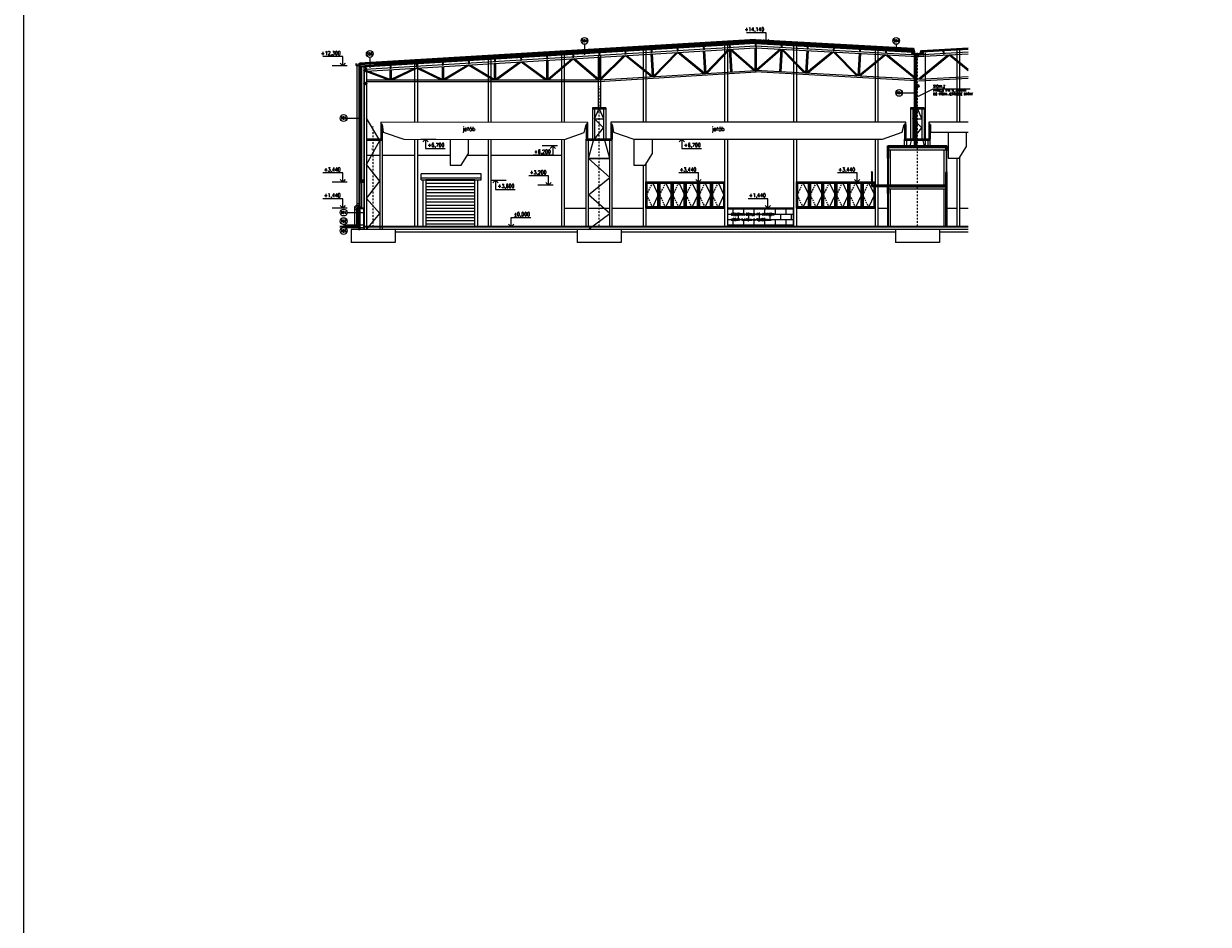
# Model space of a CAD drawing. Header units: millimetres. Extents: x -485339 to 350584, y -2181201 to -313328.
# Tile 8 of 115: x -480994 to -390358, y -1050030 to -981109. Entities that reach past the tile are written whole.
import ezdxf
from ezdxf import colors
from ezdxf.entities.mleader import LeaderData, LeaderLine
from ezdxf.enums import TextEntityAlignment as Align
from ezdxf.math import Vec2, Vec3

# ---------------------------------------------------------------- set-up
doc = ezdxf.new("R2010")
doc.units = ezdxf.units.MM
doc.header["$LTSCALE"] = 10
doc.linetypes.add('DASHDOT', pattern=[25.4, 12.7, -6.35, 0, -6.35])
doc.linetypes.add('ČÁRKOVANÁ', pattern=[19.05, 12.7, -6.35])
doc.layers.get('Defpoints').update_dxf_attribs({"color": 201})
for name, color, linetype, lineweight in [('N_dveře', 10, 'Continuous', 18), ('N_okna', 10, 'Continuous', 18), ('N_okna_konst_prof', 10, 'Continuous', 18), ('N_popis', 10, 'Continuous', 18), ('N_čáry_obrys', 10, 'Continuous', 35), ('N_čáry_obv.plášt', 212, 'Continuous', 18), ('N_čáry_obv.plášt_obrys', 212, 'Continuous', 35), ('N_čáry_plné', 10, 'Continuous', 18), ('N_čáry_pod', 10, 'ČÁRKOVANÁ', 18), ('N_šrary', 10, 'Continuous', 18), ('St__otvory_dveře', 40, 'Continuous', 18), ('St_kóty_výškové', 132, 'Continuous', 18), ('St_otvory_okna', 40, 'Continuous', 18), ('St_sloupy_opláštění_pohled', 25, 'ČÁRKOVANÁ', 18), ('St_čáry_obrys', 5, 'Continuous', 35), ('St_čáry_plné', 250, 'Continuous', 18), ('St_šrafy', 250, 'Continuous', 18)]:
    doc.layers.add(name, color=color, linetype=linetype, lineweight=lineweight)
doc.styles.add('ROMANS', font='romans.shx', dxfattribs={"width": 0.8})
doc.styles.get("Standard").update_dxf_attribs({"font": 'simplex.shx', "width": 0.8})
doc.linetypes.add('IZOLACE', pattern='A,0.0001,-0.1,[134,ltypeshp.shx,S=0.1,R=0,X=-0.1,Y=0],-0.2,[134,ltypeshp.shx,S=0.1,R=180,X=0.1,Y=0],-0.1', length=0.4001)
doc.linetypes.add('ZIGZAG', pattern='A,0.00254,-5.08,[131,ltypeshp.shx,S=5.08,R=0,X=-5.08,Y=0],-10.16,[131,ltypeshp.shx,S=5.08,R=180,X=5.08,Y=0],-5.08', length=20.32254)

# ---------------------------------------------------------------- blocks, each defined once
blk = doc.blocks.new('G$C17CABAA1')
at = {"layer": 'St_čáry_obrys'}
for points in [[(-45, 0), (45, 0)], [(0, 0), (0, -180)], [(-45, -180), (45, -180)]]:
    blk.add_lwpolyline(points, dxfattribs=at)
blk = doc.blocks.new('G$C14EDF750')
at = {"layer": 'St_čáry_plné'}
for points in [[(-69, 13085), (-69, 9110)], [(-69, 13085), (-69, 9110)], [(-69, 13085), (-69, 9110)], [(101, 13085), (101, 9110)], [(101, 13085), (101, 9110)], [(101, 13085), (101, 9110)], [(-519, 9110), (-519, 6710)], [(511, 9110), (-519, 9110)], [(511, 9110), (511, 6710)], [(511, 9010), (-519, 9010)], [(-349, 9010), (-349, 6710)], [(-349, 8265), (-32, 9010)], [(-349, 6710), (341, 7588), (-349, 8265), (341, 8265)], [(349, 8265), (32, 9010)], [(341, 9010), (341, 6710)], [(985, 6710), (-985, 6710)], [(985, 6610), (-985, 6610)], [(-852, -200), (815, 1030), (-815, 2441), (815, 3780), (-815, 5235), (815, 5235), (443, 6610)], [(815, 5235), (-815, 5235), (-443, 6610)]]:
    blk.add_lwpolyline(points, dxfattribs=at)
at = {"layer": 'St_šrafy', "linetype": 'DASHDOT'}
blk.add_lwpolyline([(0, 0), (0, 61), (0, 10767)], dxfattribs=at)
at = {"layer": 'St_šrafy'}
for points in [[(-985, 0), (-985, 61), (-985, 6710)], [(-815, 0), (-815, 61), (-815, 6610)], [(815, 0), (815, 61), (815, 6610)], [(985, 0), (985, 61), (985, 6710)]]:
    blk.add_lwpolyline(points, dxfattribs=at)
blk = doc.blocks.new('G$CB422E4FE')
at = {"layer": 'St_čáry_obrys'}
for points in [[(50, 0), (-50, 0)], [(0, -1111), (0, 0)], [(50, -1111), (-50, -1111)]]:
    blk.add_lwpolyline(points, dxfattribs=at)
blk = doc.blocks.new('G$C72A7297D')
at = {"layer": 'N_dveře'}
h = blk.add_hatch(dxfattribs=at)
h.set_pattern_fill('ANSI31', color=256, scale=75, angle=135)
h.set_pattern_definition([(180, (247650, 972638.54), (-3e-14, -238.125), [])])
h.paths.add_polyline_path([(3950, 3600), (200, 3600), (200, 0), (3950, 0)])
blk.add_line((-150, 3750), (4425, 3750), dxfattribs=at)
at = {"layer": 'N_dveře', "linetype": 'Continuous'}
blk.add_line((-150, 3600), (4425, 3600), dxfattribs=at)
at = {"layer": 'N_dveře'}
for points in [[(4425, 3600), (4425, 4050), (-150, 4050)], [(-150, 3600), (-150, 4050)], [(0, 0), (0, 3600)], [(4150, 3600), (4150, 0)]]:
    blk.add_lwpolyline(points, dxfattribs=at)
blk.add_lwpolyline([(200, 0), (3950, 0), (3950, 3600), (200, 3600)], close=True, dxfattribs=at)
blk = doc.blocks.new('G$C93397BA7')
at = {"layer": 'N_okna'}
for p, q in [((1005, 0), (0, 0)), ((0, 0), (0, -2000)), ((2010, 0), (1005, 0)), ((1005, 0), (1005, -2000)), ((1005, -2000), (1005, 0)), ((3015, 0), (2010, 0)), ((2010, 0), (2010, -2000)), ((2010, -2000), (2010, 0)), ((4020, 0), (3015, 0)), ((3015, 0), (3015, -2000)), ((3015, -2000), (3015, 0)), ((5025, 0), (4020, 0)), ((4020, 0), (4020, -2000)), ((4020, -2000), (4020, 0)), ((6030, 0), (5025, 0)), ((5025, 0), (5025, -2000)), ((5025, -2000), (5025, 0)), ((6030, -2000), (6030, 0)), ((502.5, -50), (50.25, -1000)), ((954.75, -50), (50.25, -50)), ((50.25, -50), (50.25, -1950)), ((904.5, -100), (100.5, -100)), ((100.5, -100), (100.5, -1900)), ((904.5, -1900), (904.5, -100)), ((954.75, -1950), (954.75, -50)), ((1507.5, -50), (1055.25, -1000)), ((1959.75, -50), (1055.25, -50)), ((1055.25, -50), (1055.25, -1950)), ((1909.5, -100), (1105.5, -100)), ((1105.5, -100), (1105.5, -1900)), ((1909.5, -1900), (1909.5, -100)), ((1959.75, -1950), (1959.75, -50)), ((2512.5, -50), (2060.25, -1000)), ((2964.75, -50), (2060.25, -50)), ((2060.25, -50), (2060.25, -1950)), ((2914.5, -100), (2110.5, -100)), ((2110.5, -100), (2110.5, -1900)), ((2914.5, -1900), (2914.5, -100)), ((2964.75, -1950), (2964.75, -50)), ((3517.5, -50), (3065.25, -1000)), ((3969.75, -50), (3065.25, -50)), ((3065.25, -50), (3065.25, -1950)), ((3919.5, -100), (3115.5, -100)), ((3115.5, -100), (3115.5, -1900)), ((3919.5, -1900), (3919.5, -100)), ((3969.75, -1950), (3969.75, -50)), ((4522.5, -50), (4070.25, -1000)), ((4974.75, -50), (4070.25, -50)), ((4070.25, -50), (4070.25, -1950)), ((4924.5, -100), (4120.5, -100)), ((4120.5, -100), (4120.5, -1900)), ((4924.5, -1900), (4924.5, -100)), ((4974.75, -1950), (4974.75, -50)), ((5527.5, -50), (5075.25, -1000)), ((5979.75, -50), (5075.25, -50)), ((5075.25, -50), (5075.25, -1950)), ((5929.5, -100), (5125.5, -100)), ((5125.5, -100), (5125.5, -1900)), ((5929.5, -1900), (5929.5, -100)), ((5979.75, -1950), (5979.75, -50)), ((50.25, -1000), (502.5, -1950)), ((1055.25, -1000), (1507.5, -1950)), ((2060.25, -1000), (2512.5, -1950)), ((3065.25, -1000), (3517.5, -1950)), ((4070.25, -1000), (4522.5, -1950)), ((5075.25, -1000), (5527.5, -1950)), ((0, -2000), (1005, -2000)), ((50.25, -1950), (954.75, -1950)), ((100.5, -1900), (904.5, -1900)), ((1005, -2000), (2010, -2000)), ((1055.25, -1950), (1959.75, -1950)), ((1105.5, -1900), (1909.5, -1900)), ((2010, -2000), (3015, -2000)), ((2060.25, -1950), (2964.75, -1950)), ((2110.5, -1900), (2914.5, -1900)), ((3015, -2000), (4020, -2000)), ((3065.25, -1950), (3969.75, -1950)), ((3115.5, -1900), (3919.5, -1900)), ((4020, -2000), (5025, -2000)), ((4070.25, -1950), (4974.75, -1950)), ((4120.5, -1900), (4924.5, -1900)), ((5025, -2000), (6030, -2000)), ((5075.25, -1950), (5979.75, -1950)), ((5125.5, -1900), (5929.5, -1900))]:
    blk.add_line(p, q, dxfattribs=at)
at = {"layer": 'N_okna', "linetype": 'ČÁRKOVANÁ'}
for p, q in [((502.5, -50), (954.75, -1000)), ((1507.5, -50), (1959.75, -1000)), ((2512.5, -50), (2964.75, -1000)), ((3517.5, -50), (3969.75, -1000)), ((4522.5, -50), (4974.75, -1000)), ((5527.5, -50), (5979.75, -1000)), ((954.75, -1000), (502.5, -1950)), ((1959.75, -1000), (1507.5, -1950)), ((2964.75, -1000), (2512.5, -1950)), ((3969.75, -1000), (3517.5, -1950)), ((4974.75, -1000), (4522.5, -1950)), ((5979.75, -1000), (5527.5, -1950))]:
    blk.add_line(p, q, dxfattribs=at)
blk = doc.blocks.new('*U2503')
at = {"color": 0, "linetype": 'ByBlock', "lineweight": -2}
blk.add_line((3, 0), (-7, 0), dxfattribs=at)
for points in [[(0, 0), (0, 6.12), (0, 6.12), (-13, 6.12)], [(1.75, 1.75), (0, 0), (-1.75, 1.75)]]:
    blk.add_lwpolyline(points, dxfattribs=at)
at = {"color": 0, "linetype": 'ByBlock', "lineweight": -2, "style": 'ROMANS', "width": 0.8}
blk.add_attdef('VYSKA', text='', height=2.5, dxfattribs=at).set_placement((-3.45, 9.63), align=Align.TOP_RIGHT)
blk.add_attdef('POPIS_001', text='', height=2.5, dxfattribs=at).set_placement((-12.5, 5.12), align=Align.TOP_LEFT)
blk = doc.blocks.new('*U2502')
at = {"color": 0, "linetype": 'ByBlock', "lineweight": -2}
blk.add_line((3, 0), (-7, 0), dxfattribs=at)
for points in [[(0, 0), (0, -6.12), (0, -6.12), (-13, -6.12)], [(1.75, -1.75), (0, 0), (-1.75, -1.75)]]:
    blk.add_lwpolyline(points, dxfattribs=at)
at = {"color": 0, "linetype": 'ByBlock', "lineweight": -2, "style": 'ROMANS', "width": 0.8}
blk.add_attdef('POPIS_001', text='', height=2.5, dxfattribs=at).set_placement((-12.5, -7.13), align=Align.TOP_LEFT)
blk.add_attdef('VYSKA', text='', height=2.5, dxfattribs=at).set_placement((-3.45, -2.62), align=Align.TOP_RIGHT)
blk = doc.blocks.new('*U2504')
at = {"color": 0, "linetype": 'ByBlock', "lineweight": -2}
blk.add_line((-3, 0), (7, 0), dxfattribs=at)
for points in [[(-1.75, 1.75), (0, 0), (1.75, 1.75)], [(0, 0), (0, 6.12), (0, 6.12), (13, 6.12)]]:
    blk.add_lwpolyline(points, dxfattribs=at)
at = {"color": 0, "linetype": 'ByBlock', "lineweight": -2, "style": 'ROMANS', "width": 0.8}
blk.add_attdef('VYSKA', text='', height=2.5, dxfattribs=at).set_placement((12.5, 9.62), align=Align.TOP_RIGHT)
blk.add_attdef('POPIS_001', text='', height=2.5, dxfattribs=at).set_placement((12.5, 5.12), align=Align.TOP_LEFT)
blk = doc.blocks.new('G$C395F6FAC')
at = {"layer": 'N_okna'}
for points in [[(0, 0), (50, 0), (50, 2000), (0, 2000)], [(0, 1950), (50, 1950), (50, 2000), (0, 2000)], [(0, 0), (50, 0), (50, 50), (0, 50)], [(0, 0), (50, 0), (50, 0), (0, 0)]]:
    blk.add_lwpolyline(points, close=True, dxfattribs=at)
blk = doc.blocks.new('*U2506')
at = {"color": 0, "linetype": 'ByBlock', "lineweight": -2}
blk.add_line((3, 0), (-7, 0), dxfattribs=at)
for points in [[(0, 0), (0, -6.12), (0, -6.12), (-13, -6.12)], [(1.75, -1.75), (0, 0), (-1.75, -1.75)]]:
    blk.add_lwpolyline(points, dxfattribs=at)
at = {"color": 0, "linetype": 'ByBlock', "lineweight": -2, "style": 'ROMANS', "width": 0.8}
blk.add_attdef('POPIS_001', text='', height=2.5, dxfattribs=at).set_placement((-12.5, -7.12), align=Align.TOP_LEFT)
blk.add_attdef('VYSKA', text='', height=2.5, dxfattribs=at).set_placement((-3.45, -2.62), align=Align.TOP_RIGHT)
blk = doc.blocks.new('G$C5DD37094')
at = {"layer": 'St__otvory_dveře'}
for points in [[(-190, 3200), (-190, 5250)], [(-140, 3200), (-140, 5250)], [(-190, 0), (-190, 2550)], [(-140, 0), (-140, 2550)]]:
    blk.add_lwpolyline(points, dxfattribs=at)
at = {"layer": 'St_otvory_okna'}
for points in [[(4260, 4150), (4310, 4150), (4310, 5900), (4260, 5900)], [(4260, 5900), (4310, 5900), (4310, 5900), (4260, 5900)], [(4260, 5900), (4310, 5900), (4310, 5850), (4260, 5850)], [(4260, 4200), (4310, 4200), (4310, 4150), (4260, 4150)]]:
    blk.add_lwpolyline(points, close=True, dxfattribs=at)
at = {"layer": 'St_sloupy_opláštění_pohled', "linetype": 'Continuous'}
for points in [[(0, 3200), (0, 5900)], [(4120, 3200), (4120, 5900)], [(0, 0), (0, 2900)], [(4120, 0), (4120, 2900)]]:
    blk.add_lwpolyline(points, dxfattribs=at)
at = {"layer": 'St_čáry_obrys'}
for points in [[(-190, 5250), (-190, 6200)], [(-190, 6200), (4310, 6200)], [(-140, 5250), (-140, 6100)], [(-140, 6100), (4260, 6100)], [(4260, 5900), (4260, 6100)], [(4260, 5900), (4310, 5900)], [(4310, 5900), (4310, 6200)], [(-190, 5250), (-140, 5250)], [(4260, 3200), (4260, 4150)], [(4260, 4150), (4310, 4150)], [(4310, 0), (4310, 4150)], [(-1390, 3200), (4260, 3200)], [(-1390, 3200), (-1390, 3100)], [(-190, 3100), (-1390, 3100)], [(-190, 2550), (-190, 3100)], [(-140, 2550), (-140, 3100)], [(-140, 3100), (4260, 3100)], [(4260, 0), (4260, 3100)], [(-140, 2550), (-190, 2550)]]:
    blk.add_lwpolyline(points, dxfattribs=at)
at = {"layer": 'St_čáry_plné'}
for points in [[(-140, 5900), (4310, 5900)], [(-1459, 4200), (-1459, 3103)], [(-1411, 4200), (-1411, 3103)], [(-1411, 3103), (-1459, 3103)], [(-1390, 3172), (-1411, 3172)], [(-1390, 3132), (-1411, 3132)], [(-140, 3200), (-190, 3200)], [(-140, 3100), (-190, 3100)], [(-140, 2900), (4260, 2900)], [(4260, 3200), (4310, 3200)], [(4260, 3100), (4310, 3100)]]:
    blk.add_lwpolyline(points, dxfattribs=at)
for centre in [(-1435, 4200), (-1435, 3605)]:
    blk.add_circle(centre, 24, dxfattribs=at)
blk = doc.blocks.new('*U2508')
at = {"color": 0, "linetype": 'ByBlock', "lineweight": -2}
blk.add_line((-3, 0), (7, 0), dxfattribs=at)
for points in [[(-1.75, 1.75), (0, 0), (1.75, 1.75)], [(0, 0), (0, 6.12), (0, 6.12), (13, 6.12)]]:
    blk.add_lwpolyline(points, dxfattribs=at)
at = {"color": 0, "linetype": 'ByBlock', "lineweight": -2, "style": 'ROMANS', "width": 0.8}
blk.add_attdef('VYSKA', text='', height=2.5, dxfattribs=at).set_placement((12.5, 9.63), align=Align.TOP_RIGHT)
blk.add_attdef('POPIS_001', text='', height=2.5, dxfattribs=at).set_placement((12.5, 5.13), align=Align.TOP_LEFT)
blk = doc.blocks.new('*U2509')
at = {"color": 0, "linetype": 'ByBlock', "lineweight": -2}
blk.add_line((-3, 0), (7, 0), dxfattribs=at)
for points in [[(-1.75, -1.75), (0, 0), (1.75, -1.75)], [(0, 0), (0, -6.12), (0, -6.12), (13, -6.12)]]:
    blk.add_lwpolyline(points, dxfattribs=at)
at = {"color": 0, "linetype": 'ByBlock', "lineweight": -2, "style": 'ROMANS', "width": 0.8}
blk.add_attdef('VYSKA', text='', height=2.5, dxfattribs=at).set_placement((12.5, -2.62), align=Align.TOP_RIGHT)
blk.add_attdef('POPIS_001', text='', height=2.5, dxfattribs=at).set_placement((12.5, -7.12), align=Align.TOP_LEFT)

msp = doc.modelspace()

# ---------------------------------------------------------------- hatches: boundary and pattern name
at = {"layer": 'N_čáry_obv.plášt'}
h = msp.add_hatch(dxfattribs=at)
h.set_pattern_fill('HONEY', color=256, scale=20)
h.set_pattern_definition([(0, (0, -24016.95), (95.25, 54.992613), [63.5, -127]), (120, (0, -24016.95), (-95.2499998, 54.9926133), [63.5, -127]), (60, (0, -24016.95), (2e-07, 109.9852262), [-127, 63.5])])
h.paths.add_polyline_path([(-455272.8, -996855.5), (-455272.8, -996655.5), (-455272.8, -996355.5), (-455322.8, -996355.5), (-455372.8, -996355.5), (-455372.8, -996655.5), (-455372.8, -996855.5)])
at = {"layer": 'N_šrary'}
h = msp.add_hatch(dxfattribs=at)
h.set_pattern_fill('AR-B816', color=256, scale=2)
h.paths.add_polyline_path([(-422082.8, -996655.5), (-422082.8, -995215.5), (-423712.5, -995215.5), (-424060, -995215.5), (-424870.8, -995215.5), (-427152.8, -995215.5), (-427152.8, -995305.5), (-427152.8, -996655.5)])
h.paths.add_polyline_path([(-426912, -995532), (-423448.3, -995532), (-423448.3, -995836.3), (-426912, -995836.3)], flags=24)
h.paths.add_polyline_path([(-426912, -995923.5), (-423715.7, -995923.5), (-423715.7, -996279.2), (-426912, -996279.2)], flags=24)

# ---------------------------------------------------------------- linework, layer by layer
at = {"layer": 'Defpoints'}
msp.add_lwpolyline([(-480994, -929890.9), (286897.8, -929890.9), (286897.8, -1189933.9), (-480994, -1189933.9)], close=True, dxfattribs=at)
at = {"layer": 'N_okna'}
msp.add_lwpolyline([(-434299.5, -989945.5), (-434299.5, -989945.5)], dxfattribs=at)
at = {"layer": 'N_okna_konst_prof', "lineweight": 35}
msp.add_lwpolyline([(-455182.8, -993215.5), (-454972.8, -993215.5), (-454972.8, -993115.5), (-455182.8, -993115.5)], close=True, dxfattribs=at)
at = {"layer": 'N_okna_konst_prof'}
for points in [[(-455182.8, -993115.5), (-454972.8, -993215.5)], [(-454972.8, -993115.5), (-455182.8, -993215.5)]]:
    msp.add_lwpolyline(points, dxfattribs=at)
at = {"layer": 'N_popis'}
for points in [[(-438088.6, -982688.4), (-438088.6, -983482.4)], [(-414240, -982688.4), (-414240, -983216.1)], [(-454515.3, -983687.5), (-454515.3, -984481.5)], [(-413748.8, -986406.9), (-412675.6, -986407)], [(-456255.6, -988329.9), (-455182.4, -988330)], [(-456255.6, -995565.6), (-454972.8, -995565.6)], [(-456532.4, -996712.6), (-454972.8, -996712.6)], [(-456515.5, -996475.5), (-456515.5, -996499.3), (-454972.8, -996499.3)]]:
    msp.add_lwpolyline(points, dxfattribs=at)
for centre in [(-438088.6, -982428.5), (-414240, -982428.5), (-454515.3, -983427.6), (-414008.7, -986406.9), (-456515.5, -988329.9), (-456515.5, -995565.6), (-456515.5, -996215.6), (-456515.5, -996972)]:
    msp.add_circle(centre, 259.9, dxfattribs=at)
at = {"layer": 'N_čáry_obrys'}
msp.add_line((-455372.8, -996655.5), (-455372.8, -995178.8), dxfattribs=at)
for points in [[(-412939.2, -982964.2), (-412837.5, -983402.9), (-412602.2, -983415.8), (-412366.9, -983402.9), (-412313.2, -983171.3)], [(-455338.9, -984149.8), (-455338.9, -984299.8), (-455538.9, -984299.8), (-455538.9, -984149.8)], [(-455302.8, -984122.8), (-455302.8, -984396.3)], [(-454182.8, -984329), (-455302.8, -984396.3)], [(-455186.8, -995147.9), (-455186.8, -995178.8), (-455398.7, -995178.8), (-455412.9, -995222.4), (-455390.8, -995209.4)]]:
    msp.add_lwpolyline(points, dxfattribs=at)
at = {"layer": 'N_čáry_obv.plášt', "linetype": 'IZOLACE', "ltscale": 10}
msp.add_line((-455322.8, -996355.5), (-455322.8, -995215.5), dxfattribs=at)
at = {"layer": 'N_čáry_obv.plášt', "linetype": 'ZIGZAG'}
for points in [[(-412747.2, -990455.5), (-412747.2, -983549.8)], [(-455242.8, -984392.7), (-455242.8, -993240.5)]]:
    msp.add_lwpolyline(points, dxfattribs=at)
at = {"layer": 'N_čáry_obv.plášt'}
for points in [[(-455302.8, -993240.5), (-455302.8, -995208.8)], [(-455272.8, -995215.5), (-455372.8, -995215.5)]]:
    msp.add_lwpolyline(points, dxfattribs=at)
at = {"layer": 'N_čáry_obv.plášt', "linetype": 'IZOLACE', "ltscale": 3}
msp.add_lwpolyline([(-455182.8, -995197.4), (-455372.8, -995197.4)], dxfattribs=at)
at = {"layer": 'N_čáry_obv.plášt'}
msp.add_lwpolyline([(-455272.8, -996855.5), (-455272.8, -996655.5), (-455272.8, -996355.5), (-455322.8, -996355.5), (-455372.8, -996355.5), (-455372.8, -996655.5), (-455372.8, -996855.5)], close=True, dxfattribs=at)
at = {"layer": 'N_čáry_obv.plášt_obrys', "ltscale": 10}
msp.add_line((-455302.8, -993240.5), (-455182.8, -993240.5), dxfattribs=at)
at = {"layer": 'N_čáry_obv.plášt_obrys', "lineweight": 18}
msp.add_lwpolyline([(-411987, -990455.5), (-411987, -983340.3)], dxfattribs=at)
at = {"layer": 'N_čáry_obv.plášt_obrys'}
for points in [[(-412807.2, -990455.5), (-412807.2, -983474.7)], [(-412687.2, -990455.5), (-412687.2, -983481.3)]]:
    msp.add_lwpolyline(points, dxfattribs=at)
at = {"layer": 'N_čáry_obv.plášt_obrys', "ltscale": 10}
for points in [[(-455302.8, -984376), (-455302.8, -993240.5)], [(-455182, -984389), (-455182.8, -993240.5)]]:
    msp.add_lwpolyline(points, dxfattribs=at)
at = {"layer": 'N_čáry_plné'}
for points in [[(-424995.3, -982310.9), (-455302.8, -984132.8)], [(-424995.3, -982371), (-455302.8, -984192.9)], [(-424993.5, -982311), (-412936.9, -982974.4)], [(-424993.2, -982371.1), (-412922.8, -983035.2)], [(-425000.9, -982510.9), (-412889.8, -983177.2)], [(-455506, -984299.8), (-455506, -994988.8), (-455670.9, -995151.3), (-455670.9, -996655.5)], [(-455356, -984299.8), (-455356, -995051.6), (-455520.9, -995214.1), (-455520.9, -996655.5)], [(-454182.8, -984379), (-454182.8, -984265.8)], [(-454182.8, -984379), (-455182.1, -984439.1)], [(-455670.9, -995151.3), (-455520.9, -995214.1)], [(-455566.1, -995048.1), (-455460.8, -995154.9)], [(-455506, -994869), (-455356, -994869)], [(-455506, -994988.8), (-455356, -995051.6)], [(-455520.9, -995347.7), (-455670.9, -995347.7)], [(-427152.8, -995215.5), (-422082.8, -995215.5)], [(-427152.8, -995305.5), (-427152.8, -996655.5)], [(-422082.8, -995215.5), (-422082.8, -996655.5)], [(-455372.8, -996355.5), (-455272.8, -996355.5)], [(-455372.8, -996655.5), (-455372.8, -996855.5)]]:
    msp.add_lwpolyline(points, dxfattribs=at)
at = {"layer": 'N_čáry_plné', "linetype": 'IZOLACE', "ltscale": 6}
for points in [[(-424995.3, -982341), (-455302.8, -984162.9)], [(-424993.4, -982341.1), (-412929.8, -983004.8)]]:
    msp.add_lwpolyline(points, dxfattribs=at)
at = {"layer": 'N_čáry_plné', "linetype": 'IZOLACE', "ltscale": 12}
for points in [[(-424995.3, -982441.2), (-455302.8, -984263)], [(-424992.9, -982441.3), (-412906.3, -983106.2)]]:
    msp.add_lwpolyline(points, dxfattribs=at)
at = {"layer": 'N_čáry_plné', "linetype": 'ČÁRKOVANÁ', "const_width": 10}
msp.add_lwpolyline([(-454182.8, -984265.8), (-455302.8, -984333.2)], dxfattribs=at)
at = {"layer": 'N_čáry_plné', "linetype": 'IZOLACE', "ltscale": 7}
msp.add_lwpolyline([(-454182.8, -984295.9), (-455302.8, -984363.2)], dxfattribs=at)
at = {"layer": 'N_čáry_pod', "const_width": 10}
for points in [[(-424995.9, -982300.9), (-455402.8, -984128.8)], [(-424993, -982301), (-412939.2, -982964.2)]]:
    msp.add_lwpolyline(points, dxfattribs=at)
at = {"layer": 'N_šrary'}
msp.add_lwpolyline([(-422082.8, -996655.5), (-422082.8, -995215.5), (-423712.5, -995215.5), (-424060, -995215.5), (-424870.8, -995215.5), (-427152.8, -995215.5), (-427152.8, -995305.5), (-427152.8, -996655.5)], close=True, dxfattribs=at)
at = {"layer": 'St_sloupy_opláštění_pohled', "linetype": 'Continuous'}
for points in [[(-433602.8, -983078.8), (-433602.8, -988655.5)], [(-433392.8, -983066.2), (-433392.8, -988655.5)], [(-427362.8, -982703.7), (-427362.8, -988655.5)], [(-427152.8, -982691.1), (-427152.8, -988655.5)], [(-422082.8, -982721.6), (-422082.8, -988655.5)], [(-421872.8, -982733.1), (-421872.8, -988655.5)], [(-415842.8, -983064.9), (-415842.8, -988655.5)], [(-415632.8, -983076.4), (-415632.8, -988655.5)], [(-409602.8, -983077.8), (-409602.8, -988655.5)], [(-409392.8, -983066.3), (-409392.8, -988655.5)], [(-451082.8, -984129.6), (-451082.8, -988655.5)], [(-450872.8, -984117), (-450872.8, -988655.5)], [(-445462.8, -983791.7), (-445462.8, -988655.5)], [(-445252.8, -983779.1), (-445252.8, -988655.5)], [(-439842.8, -983453.9), (-439842.8, -988655.5)], [(-439632.8, -983441.3), (-439632.8, -988655.5)], [(-454972.8, -984363.4), (-454972.8, -996655.5)], [(-451082.8, -989946.6), (-451082.8, -996655.5)], [(-450872.8, -989946.9), (-450872.8, -996655.5)], [(-445462.8, -989954), (-445462.8, -996655.5)], [(-445252.8, -989954.3), (-445252.8, -996655.5)], [(-439842.8, -989961.4), (-439842.8, -996655.5)], [(-439632.8, -989961.7), (-439632.8, -996655.5)], [(-427362.8, -989945.5), (-427362.8, -996652.8)], [(-427152.8, -989945.5), (-427152.8, -996652.8)], [(-422082.8, -989945.5), (-422082.8, -996652.8)], [(-421872.8, -989945.5), (-421872.8, -996652.8)], [(-415842.8, -989945.5), (-415842.8, -996652.8)], [(-415632.8, -989945.5), (-415632.8, -993455.5)], [(-409602.8, -991401.9), (-409602.8, -996652.8)], [(-409392.8, -991371.6), (-409392.8, -996652.8)], [(-433602.8, -991945.5), (-433602.8, -996655.5)], [(-433392.8, -991851.6), (-433392.8, -996655.5)], [(-415632.8, -993555.5), (-415632.8, -996652.8)]]:
    msp.add_lwpolyline(points, dxfattribs=at)
at = {"layer": 'St_čáry_obrys'}
for p, q in [((-455182.8, -995215.5), (-454972.8, -995215.5)), ((-454972.8, -995215.5), (-454972.8, -996655.5))]:
    msp.add_line(p, q, dxfattribs=at)
for points in [[(-424995.2, -982574.4), (-454904.5, -984372.3)], [(-424995.2, -982574.4), (-412947.8, -983237.2)], [(-412947.8, -983237.2), (-412893.9, -983469.9), (-412602.2, -983485.9), (-412310.6, -983469.9), (-412256.5, -983236.8)], [(-412910.6, -983176.1), (-412853.6, -983422), (-412602.2, -983435.9), (-412350.8, -983422), (-412293.7, -983175.8)], [(-408735.1, -983043.1), (-412256.5, -983236.8)], [(-455372.8, -996655.5), (-456805.2, -996655.5)], [(-408735.1, -996655.5), (-454972.8, -996655.5)]]:
    msp.add_lwpolyline(points, dxfattribs=at)
for centre in [(-412602.2, -983570.9), (-454862.8, -984687.7), (-454862.8, -985687.7), (-412602.2, -985870.9)]:
    msp.add_circle(centre, 85, dxfattribs=at)
at = {"layer": 'St_čáry_plné'}
msp.add_line((-455272.8, -996655.5), (-455272.8, -995215.5), dxfattribs=at)
for points in [[(-454872.7, -984600.8), (-424994.6, -982804.5)], [(-454793.1, -984736.3), (-424994.2, -982944.7)], [(-424995.3, -982511.3), (-454182.8, -984265.8)], [(-424995, -982624.5), (-454182.8, -984379)], [(-431055.1, -983309.1), (-432807.6, -985114)], [(-430936.6, -983302), (-432729.3, -985148.2)], [(-430953.5, -983319.3), (-428971.3, -984922.2)], [(-430853.8, -983297), (-428915.6, -984864.4)], [(-429016.5, -983186.6), (-428912.3, -984918.7)], [(-428916.6, -983180.6), (-428812.5, -984912.7)], [(-427062.3, -983069), (-428814.8, -984873.9)], [(-427015.9, -983136.1), (-428736.5, -984908.1)], [(-427020.1, -983066.6), (-426915.9, -984798.7)], [(-426920.2, -983060.6), (-426816.1, -984792.7)], [(-426918.9, -983114.7), (-425105, -984689.8)], [(-426860.9, -983059), (-425048.8, -984632.6)], [(-425044.9, -982947.8), (-425048.9, -984686.4)], [(-425044.6, -982804.4), (-425044.6, -982807.5)], [(-424995.3, -982511.3), (-412910.6, -983176.1)], [(-424995, -982624.5), (-412936.1, -983287.9)], [(-424994.6, -982804.5), (-412602.2, -983485.9), (-408735.1, -983273.2)], [(-424994.2, -982944.7), (-412602.2, -983626.2), (-408735.1, -983413.4)], [(-424944.6, -982804.6), (-424948.9, -984680.4)], [(-423127.6, -983049.4), (-424931.7, -984632.3)], [(-423069.4, -983104.7), (-424875.2, -984689.2)], [(-423068.3, -983050.6), (-423163.5, -984783.3)], [(-422968.5, -983056.1), (-423063.7, -984788.8)], [(-422972.3, -983125.6), (-421242.5, -984888.7)], [(-422926.3, -983058.3), (-421164.4, -984854.1)], [(-421071.4, -983160.3), (-421166.5, -984892.9)], [(-420971.5, -983165.8), (-421066.7, -984898.4)], [(-419133.6, -983266.7), (-421063.7, -984844.1)], [(-419015.5, -983273.5), (-421007.7, -984901.6)], [(-419033.8, -983288.4), (-417248.6, -985108.1)], [(-418932.3, -983277.7), (-417170.4, -985073.5)], [(-417077.4, -983379.4), (-417172.5, -985112.1)], [(-416977.5, -983384.9), (-417072.7, -985117.6)], [(-408735.1, -982980), (-412293.7, -983175.8)], [(-408735.1, -983093.2), (-412268.3, -983287.6)], [(-448880.4, -985356.1), (-447070.5, -984272)], [(-448802.6, -985402.7), (-446934, -984283.5)], [(-446934, -984283.5), (-445065.5, -985402.7)], [(-446822.4, -984257.1), (-444987.6, -985356.1)], [(-444987.6, -984146.9), (-444987.6, -985402.7)], [(-444887.6, -985353.3), (-443065.5, -984031.2)], [(-444887.6, -984140.9), (-444887.6, -985402.7)], [(-444819.5, -985402.7), (-442937, -984036.8)], [(-442937, -984036.8), (-441062.7, -985402.7)], [(-442828.5, -984017), (-440994.8, -985353.2)], [(-440994.8, -983906.8), (-440994.8, -985402.7)], [(-440894.8, -985350.2), (-439064.8, -983790.7)], [(-440894.8, -983900.8), (-440894.8, -985402.7)], [(-440833.1, -985402.7), (-438948.4, -983796.6)], [(-438948.4, -983796.6), (-437063.7, -985402.7)], [(-438847.4, -983777.6), (-437002, -985350.2)], [(-437032.2, -983570.9), (-437032.2, -987545.5)], [(-437032.2, -983570.9), (-437032.2, -987545.5)], [(-437032.2, -983570.9), (-437032.2, -987545.5)], [(-437002, -983666.8), (-437002, -985402.7)], [(-436902, -985343.1), (-435066.6, -983550.3)], [(-436902, -983660.8), (-436902, -985399.1)], [(-436862.2, -983570.9), (-436862.2, -987545.5)], [(-436862.2, -983570.9), (-436862.2, -987545.5)], [(-436862.2, -983570.9), (-436862.2, -987545.5)], [(-436841, -985395.4), (-434944.7, -983543)], [(-434954.6, -983552.6), (-432964.1, -985162.3)], [(-434846.6, -983537.1), (-432908.4, -985104.5)], [(-433009.3, -983426.4), (-432905.1, -985158.5)], [(-432909.4, -983420.4), (-432805.3, -985152.5)], [(-415139.6, -983486), (-417069.7, -985063.5)], [(-415021.8, -983493.1), (-417013.7, -985121)], [(-412768.5, -985354.2), (-415028.9, -983505.4)], [(-412687.2, -985317.3), (-414917.5, -983493.2)], [(-412522.7, -985317.3), (-410292.4, -983493.2)], [(-412441.4, -985354.2), (-410181, -983505.4)], [(-410188.1, -983493.1), (-408735.1, -984680.6)], [(-410070.3, -983486), (-408735.1, -984577.2)], [(-454972.8, -984571.7), (-454972.8, -996855.5)], [(-454947.8, -984571.7), (-454947.8, -996855.5)], [(-454777.8, -984687.7), (-454777.8, -996855.5)], [(-454777.8, -984778), (-453088.5, -985402.7)], [(-454678.6, -984729.4), (-452973.2, -985360.1)], [(-452973.2, -984483.6), (-452973.2, -984486.6)], [(-452973.2, -984626.9), (-452973.2, -985402.7)], [(-452873.2, -985358.5), (-451084, -984513.3)], [(-452873.2, -984620.9), (-452873.2, -985402.7)], [(-452779.5, -985402.7), (-450920.3, -984524.5)], [(-450920.3, -984524.5), (-449073.5, -985402.7)], [(-450794.2, -984495.9), (-448980.4, -985358.4)], [(-448980.4, -984386.8), (-448980.4, -985402.7)], [(-448880.4, -984380.8), (-448880.4, -985402.7)], [(-436962.8, -985402.7), (-424948.9, -984680.4)], [(-436962.8, -985522.9), (-424949.1, -984800.6)], [(-412687.2, -985358.6), (-425031.3, -984680.6)], [(-412687.2, -985478.8), (-425030.4, -984800.8)], [(-412522.7, -985358.6), (-408735.1, -985150.6)], [(-454777.8, -985402.7), (-436962.8, -985402.7)], [(-454777.8, -985522.7), (-436962.8, -985522.7)], [(-412522.7, -985478.8), (-408735.1, -985270.8)], [(-413137.2, -987545.5), (-413137.2, -989945.5)], [(-412107, -987545.5), (-413137.2, -987545.5)], [(-412107, -987645.5), (-413137.2, -987645.5)], [(-412967.2, -987645.5), (-412967.2, -989945.5)], [(-412967.2, -988390.8), (-412649.7, -987645.5)], [(-412268.4, -988390.8), (-412586, -987645.5)], [(-412277, -987645.5), (-412277, -989945.5)], [(-412107, -987545.5), (-412107, -989945.5)], [(-454777.8, -996855.5), (-453747.8, -995625), (-454777.8, -994497.1), (-453747.8, -993149), (-454777.8, -991872.2), (-453747.8, -990045.5), (-454777.8, -988332.4)], [(-453677.8, -988833.8), (-453677.8, -989945.5)], [(-453577.8, -988833.8), (-453577.8, -989945.5)], [(-437947.8, -988833.8), (-437947.8, -989945.5)], [(-437847.8, -988833.8), (-437847.8, -989945.5)], [(-436077.8, -988833.8), (-436077.8, -989945.5)], [(-435977.8, -988833.8), (-435977.8, -989945.5)], [(-413602.8, -988833.8), (-413602.8, -989945.5)], [(-413502.8, -988833.8), (-413502.8, -989945.5)], [(-412967.2, -989945.5), (-412277, -989067.3), (-412967.2, -988390.8), (-412277, -988390.8)], [(-408735.1, -988655.5), (-411733.5, -988655.5), (-411733.5, -988817.6), (-411615.8, -988817.6), (-411615.8, -989401.9), (-408735.1, -989401.9)], [(-411732.8, -988833.8), (-411732.8, -989945.5)], [(-411632.8, -988833.8), (-411632.8, -989945.5)], [(-410259.7, -989401.9), (-410259.7, -991401.9), (-409411.8, -991401.9), (-408847.3, -990501.1), (-408847.3, -989401.9)], [(-453577.8, -989945.5), (-454777.8, -989945.5)], [(-453577.8, -990045.5), (-454777.8, -990045.5)], [(-453747.8, -990045.5), (-453747.8, -996855.5)], [(-453577.8, -989945.5), (-453577.8, -996855.5)], [(-448363.7, -989945.5), (-448363.7, -991945.5), (-447515.8, -991945.5), (-446951.3, -991044.7), (-446951.3, -989945.5)], [(-434299.5, -989945.5), (-434299.5, -991945.5), (-433451.7, -991945.5), (-432887.1, -991044.7), (-432887.1, -989945.5)], [(-411632.8, -989945.5), (-413602.8, -989945.5)], [(-411632.8, -990045.5), (-413602.8, -990045.5)], [(-413171.8, -990455.5), (-413060.9, -990045.5)], [(-412063.9, -990455.5), (-412174.8, -990045.5)], [(-454362.4, -990694.5), (-454362.4, -990715.1), (-454362.4, -990694.5)], [(-439842.8, -991195.5), (-439842.8, -996655.5)], [(-455272.8, -995215.5), (-455272.8, -996855.5)], [(-454972.8, -995215.5), (-454972.8, -996855.5)], [(-439632.8, -995215.5), (-437947.8, -995215.5)], [(-437777.8, -995215.5), (-436147.8, -995215.5)], [(-435977.8, -995215.5), (-433602.8, -995215.5)], [(-433392.8, -995215.5), (-427362.8, -995215.5)], [(-421872.8, -995215.5), (-415842.8, -995215.5)], [(-415632.8, -995215.5), (-414867.8, -995215.5)], [(-410367.8, -995215.5), (-409602.8, -995215.5)], [(-409392.8, -995215.5), (-408735.1, -995215.5)], [(-408735.1, -996855.5), (-455947.8, -996855.5)], [(-452577.8, -997855.5), (-455947.8, -997855.5)], [(-438647.8, -997055.5), (-452577.8, -997055.5)], [(-435277.8, -997855.5), (-438647.8, -997855.5)], [(-414302.8, -997055.5), (-435277.8, -997055.5)], [(-410932.8, -997855.5), (-414302.8, -997855.5)], [(-408735.1, -997055.5), (-410932.8, -997055.5)]]:
    msp.add_lwpolyline(points, dxfattribs=at)
at = {"layer": 'St_čáry_plné', "linetype": 'ČÁRKOVANÁ', "const_width": 10}
for points in [[(-424995.3, -982511.3), (-454182.8, -984265.8)], [(-424995.3, -982511.3), (-412910.6, -983176.1)], [(-408735.1, -982980), (-412293.7, -983175.8)]]:
    msp.add_lwpolyline(points, dxfattribs=at)
at = {"layer": 'St_čáry_plné', "linetype": 'IZOLACE', "ltscale": 7}
for points in [[(-424993.5, -982541.2), (-454182.8, -984295.9)], [(-424997, -982541.2), (-412903.6, -983206.5)], [(-408735.1, -983010.1), (-412300.8, -983206.2)]]:
    msp.add_lwpolyline(points, dxfattribs=at)
at = {"layer": 'St_čáry_plné'}
for points in [[(-439609.2, -989961.7), (-438099.9, -989425.9), (-437947.8, -988833.8), (-437830.2, -988833.8), (-437830.2, -988671.7), (-453678.5, -988655.5), (-453678.5, -988817.6), (-453560.8, -988817.6), (-453478.2, -989410.1), (-451899.5, -989945.5)], [(-415281.8, -989945.5), (-413772.6, -989409.7), (-413620.5, -988817.6), (-413502.8, -988817.6), (-413502.8, -988655.5), (-436078.5, -988655.5), (-436078.5, -988817.6), (-435960.8, -988817.6), (-435878.2, -989410.1), (-434299.5, -989945.5)]]:
    msp.add_lwpolyline(points, close=True, dxfattribs=at)
at = {"layer": 'St_šrafy', "linetype": 'DASHDOT'}
for points in [[(-412617.8, -996655.5), (-412617.8, -996594.6), (-412617.8, -983343.9)], [(-412617.8, -996655.5), (-412617.8, -996594.6), (-412617.8, -985888.9)], [(-412617.8, -996655.5), (-412617.8, -996594.6), (-412617.8, -985888.9)], [(-454262.8, -996655.5), (-454262.8, -988967.7)]]:
    msp.add_lwpolyline(points, dxfattribs=at)
at = {"layer": 'St_šrafy'}
for points in [[(-413602.8, -990455.5), (-413602.8, -989945.5)], [(-413432.8, -990455.5), (-413432.8, -990045.5)], [(-411802.8, -990455.5), (-411802.8, -990045.5)], [(-411632.8, -990455.5), (-411632.8, -989945.5)], [(-453747.8, -991195.5), (-454777.8, -991195.5)], [(-451082.8, -991195.5), (-453577.8, -991195.5)], [(-453266.8, -991195.5), (-453577.8, -991195.5)], [(-448363.7, -991195.5), (-450872.8, -991195.5)], [(-445462.8, -991195.5), (-447045.8, -991195.5)], [(-439842.8, -991195.5), (-445252.8, -991195.5)], [(-455272.8, -995215.5), (-454972.8, -995215.5)], [(-455947.8, -996855.5), (-455947.8, -997855.5)], [(-452577.8, -996855.5), (-452577.8, -997855.5)], [(-438647.8, -996855.5), (-438647.8, -997855.5)], [(-435277.8, -996855.5), (-435277.8, -997855.5)], [(-414302.8, -996855.5), (-414302.8, -997855.5)], [(-410932.8, -996855.5), (-410932.8, -997855.5)]]:
    msp.add_lwpolyline(points, dxfattribs=at)

# ---------------------------------------------------------------- block references
at = {"layer": 'N_dveře'}
msp.add_blockref('G$C72A7297D', (-450422.8, -996655.5), dxfattribs=at)
at = {"layer": 'N_okna'}
msp.add_blockref('G$C395F6FAC', (-455182.8, -995215.5), dxfattribs=at)
at = {"layer": 'N_okna', "xscale": -1}
for p in [(-427362.8, -993215.5), (-415842.8, -993215.5)]:
    msp.add_blockref('G$C93397BA7', p, dxfattribs=at)
at = {"layer": 'St_kóty_výškové'}
ref = msp.add_blockref('*U2504', (-424184.5, -982511.3), dxfattribs=dict(at, xscale=-115.8301158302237, yscale=115.8301158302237, zscale=115.8301158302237))
ref.add_attrib('VYSKA', '+14,140', dxfattribs={"layer": '0', "color": 0, "linetype": 'ByBlock', "lineweight": -2, "height": 289.58, "style": 'ROMANS', "width": 0.8}).set_placement((-424341.6, -981396.4), align=Align.TOP_RIGHT)
ref = msp.add_blockref('*U2504', (-456588.5, -984334.1), dxfattribs=dict(at, xscale=-115.8301158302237, yscale=115.8301158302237, zscale=115.8301158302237))
ref.add_attrib('VYSKA', '+12,300', dxfattribs={"layer": '0', "color": 0, "linetype": 'ByBlock', "lineweight": -2, "height": 289.58, "style": 'ROMANS', "width": 0.8}).set_placement((-456745.6, -983219.2), align=Align.TOP_RIGHT)
ref = msp.add_blockref('*U2502', (-450253.2, -989945.5), dxfattribs=dict(at, xscale=-115.8301158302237, yscale=115.8301158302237, zscale=115.8301158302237))
ref.add_attrib('VYSKA', '+6,700', dxfattribs={"layer": '0', "color": 0, "linetype": 'ByBlock', "lineweight": -2, "height": 289.58, "style": 'ROMANS', "width": 0.8}).set_placement((-448805.4, -990249.5), align=Align.TOP_RIGHT)
ref = msp.add_blockref('*U2509', (-440504.8, -990455.5), dxfattribs=dict(at, xscale=-115.8301158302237, yscale=115.8301158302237, zscale=115.8301158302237))
ref.add_attrib('VYSKA', '+6,200', dxfattribs={"layer": '0', "color": 0, "linetype": 'ByBlock', "lineweight": -2, "height": 289.58, "style": 'ROMANS', "width": 0.8}).set_placement((-440662, -990759.5), align=Align.TOP_RIGHT)
ref = msp.add_blockref('*U2502', (-430638.4, -989945.5), dxfattribs=dict(at, xscale=-115.8301158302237, yscale=115.8301158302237, zscale=115.8301158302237))
ref.add_attrib('VYSKA', '+6,700', dxfattribs={"layer": '0', "color": 0, "linetype": 'ByBlock', "lineweight": -2, "height": 289.58, "style": 'ROMANS', "width": 0.8}).set_placement((-429190.6, -990249.5), align=Align.TOP_RIGHT)
ref = msp.add_blockref('*U2504', (-456588.5, -993240.5), dxfattribs=dict(at, xscale=-115.8301158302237, yscale=115.8301158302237, zscale=115.8301158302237))
ref.add_attrib('VYSKA', '+3,440', dxfattribs={"layer": '0', "color": 0, "linetype": 'ByBlock', "lineweight": -2, "height": 289.58, "style": 'ROMANS', "width": 0.8}).set_placement((-456745.6, -992125.6), align=Align.TOP_RIGHT)
ref = msp.add_blockref('*U2508', (-440837.6, -993455.5), dxfattribs=dict(at, xscale=-115.8301158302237, yscale=115.8301158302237, zscale=115.8301158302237))
ref.add_attrib('VYSKA', '+3,200', dxfattribs={"layer": '0', "color": 0, "linetype": 'ByBlock', "lineweight": -2, "height": 289.58, "style": 'ROMANS', "width": 0.8}).set_placement((-440994.7, -992340.6), align=Align.TOP_RIGHT)
ref = msp.add_blockref('*U2504', (-429370.1, -993240.5), dxfattribs=dict(at, xscale=-115.8301158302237, yscale=115.8301158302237, zscale=115.8301158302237))
ref.add_attrib('VYSKA', '+3,440', dxfattribs={"layer": '0', "color": 0, "linetype": 'ByBlock', "lineweight": -2, "height": 289.58, "style": 'ROMANS', "width": 0.8}).set_placement((-429527.3, -992125.6), align=Align.TOP_RIGHT)
ref = msp.add_blockref('*U2504', (-417224.6, -993240.5), dxfattribs=dict(at, xscale=-115.8301158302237, yscale=115.8301158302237, zscale=115.8301158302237))
ref.add_attrib('VYSKA', '+3,440', dxfattribs={"layer": '0', "color": 0, "linetype": 'ByBlock', "lineweight": -2, "height": 289.58, "style": 'ROMANS', "width": 0.8}).set_placement((-417381.8, -992125.6), align=Align.TOP_RIGHT)
ref = msp.add_blockref('*U2506', (-444895.3, -993080.5), dxfattribs=dict(at, xscale=-115.8301158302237, yscale=115.8301158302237, zscale=115.8301158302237))
ref.add_attrib('VYSKA', '+3,600', dxfattribs={"layer": '0', "color": 0, "linetype": 'ByBlock', "lineweight": -2, "height": 289.58, "style": 'ROMANS', "width": 0.8}).set_placement((-443447.5, -993384.5), align=Align.TOP_RIGHT)
ref = msp.add_blockref('*U2504', (-456588.5, -995215.5), dxfattribs=dict(at, xscale=-115.8301158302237, yscale=115.8301158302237, zscale=115.8301158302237))
ref.add_attrib('VYSKA', '+1,440', dxfattribs={"layer": '0', "color": 0, "linetype": 'ByBlock', "lineweight": -2, "height": 289.58, "style": 'ROMANS', "width": 0.8}).set_placement((-456745.6, -994100.6), align=Align.TOP_RIGHT)
ref = msp.add_blockref('*U2504', (-424060, -995215.5), dxfattribs=dict(at, xscale=-115.8301158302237, yscale=115.8301158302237, zscale=115.8301158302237))
ref.add_attrib('VYSKA', '+1,440', dxfattribs={"layer": '0', "color": 0, "linetype": 'ByBlock', "lineweight": -2, "height": 289.58, "style": 'ROMANS', "width": 0.8}).set_placement((-424217.1, -994100.6), align=Align.TOP_RIGHT)
ref = msp.add_blockref('*U2503', (-443705.8, -996655.5), dxfattribs=dict(at, xscale=-115.8301158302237, yscale=115.8301158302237, zscale=115.8301158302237))
ref.add_attrib('VYSKA', '%%P0,000', dxfattribs={"layer": '0', "color": 0, "linetype": 'ByBlock', "lineweight": -2, "height": 289.58, "style": 'ROMANS', "width": 0.8}).set_placement((-442258, -995540.6), align=Align.TOP_RIGHT)
at = {"layer": 'St_čáry_obrys'}
for p, rotation in [((-436962.8, -983343.9), 3.440080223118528), ((-434966.4, -983223.9), 3.440080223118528), ((-432970, -983103.9), 3.440080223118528), ((-430973.6, -982983.9), 3.440080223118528), ((-428977.2, -982863.9), 3.440080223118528), ((-426980.8, -982743.8), 3.440080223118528), ((-424995, -982624.5), 0.1456220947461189), ((-412191.5, -983283), 3.440080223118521), ((-452934, -984304), 3.440080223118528), ((-450937.6, -984184), 3.440080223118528), ((-448941.2, -984064), 3.440080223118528), ((-446944.8, -983943.9), 3.440080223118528), ((-444948.4, -983823.9), 3.440080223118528), ((-442952, -983703.9), 3.440080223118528), ((-440955.6, -983583.9), 3.440080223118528), ((-438959.2, -983463.9), 3.440080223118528), ((-454838.6, -984418.5), 3.440080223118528)]:
    msp.add_blockref('G$C17CABAA1', p, dxfattribs=dict(at, rotation=rotation))
at = {"layer": 'St_čáry_obrys', "xscale": -1}
for p, rotation in [((-423008.7, -982733.8), 356.5599197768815), ((-421011.7, -982843.6), 356.5599197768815), ((-419014.8, -982953.5), 356.5599197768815), ((-417017.8, -983063.3), 356.5599197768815), ((-415020.9, -983173.2), 356.5599197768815), ((-413023.9, -983283), 356.5599197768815), ((-410598.4, -983376), 183.1488360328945)]:
    msp.add_blockref('G$C17CABAA1', p, dxfattribs=dict(at, rotation=rotation))
at = {"layer": 'St_čáry_obrys'}
for p in [(-453627.8, -988833.8), (-437897.8, -988833.8), (-436027.8, -988833.8), (-413552.8, -988833.8), (-411682.8, -988833.8)]:
    msp.add_blockref('G$CB422E4FE', p, dxfattribs=at)
at = {"layer": 'St_čáry_plné'}
for name, p in [('G$C14EDF750', (-436962.8, -996655.5)), ('G$C5DD37094', (-414677.8, -996655.5))]:
    msp.add_blockref(name, p, dxfattribs=at)

# ---------------------------------------------------------------- texts
at = {"layer": 'N_popis', "width": 0.8}
for s, p in [('S04', (-438088.6, -982428.5)), ('S04', (-414240, -982428.5)), ('S05', (-454515.3, -983427.6)), ('F04', (-414008.7, -986406.9)), ('F03', (-456515.5, -988329.9)), ('F01', (-456515.5, -995565.6)), ('F02', (-456515.5, -996215.6)), ('F05', (-456515.5, -996972))]:
    msp.add_text(s, height=180, dxfattribs=at).set_placement(p, align=Align.MIDDLE_CENTER)
for s, p in [('VÝŠKY 1,440m A TL.300mm', (-426867, -996199.9)), ('DOZDÍVKA SOKLU PO VRATECH', (-426867, -995791.3))]:
    msp.add_text(s, height=180, dxfattribs=at).set_placement(p)
at = {"layer": 'St_čáry_plné', "width": 0.8}
for p in [(-447405, -989318.4), (-428341.4, -989318.4)]:
    msp.add_text('jeřáb', height=316.68, dxfattribs=at).set_placement(p)

# ---------------------------------------------------------------- leaders
at = {"layer": 'N_popis'}
ml = msp.add_multileader_mtext('Standard', dxfattribs=at)
ml.set_content('STĚNA Z\\PPANELŮ IPN TL.120mm\\PDO VÝŠKA JEŘÁBOVÉ DRÁHY ', color=256)
ml.set_leader_properties()
ml.build(insert=Vec2(0, 0))
ml.multileader.update_dxf_attribs({"text_left_attachment_type": 6, "text_right_attachment_type": 6, "arrow_head_size": 180})
ctx = ml.context
ctx.base_point, ctx.char_height, ctx.arrow_head_size, ctx.plane_origin = Vec3(-411400.9, -986087.1), 180, 180, Vec3(-410610.6, -985122.8)
ctx.left_attachment, ctx.right_attachment = 6, 6
notes = []
notes.append((ctx, [(0, (1, 1, 0), (-411408.9, -986087.1), (1, 0), 8, [(0, [(-412687.2, -986737.3)], 0, [])])]))
ctx.mtext.insert, ctx.mtext.flow_direction = Vec3(-411398.9, -985809.4), 5
for ctx, leaders in notes:
    for number, flags, end, landing, length, lines in leaders:
        leader = LeaderData()
        leader.index, (leader.has_last_leader_line, leader.has_dogleg_vector, leader.attachment_direction) = number, flags
        leader.last_leader_point, leader.dogleg_vector, leader.dogleg_length = Vec3(end), Vec3(landing), length
        for number, points, colour, breaks in lines:
            line = LeaderLine()
            line.index, line.vertices, line.color, line.breaks = number, Vec3.list(points), colors.encode_raw_color(colour), breaks
            leader.lines.append(line)
        ctx.leaders.append(leader)

doc.saveas('drawing.dxf')
